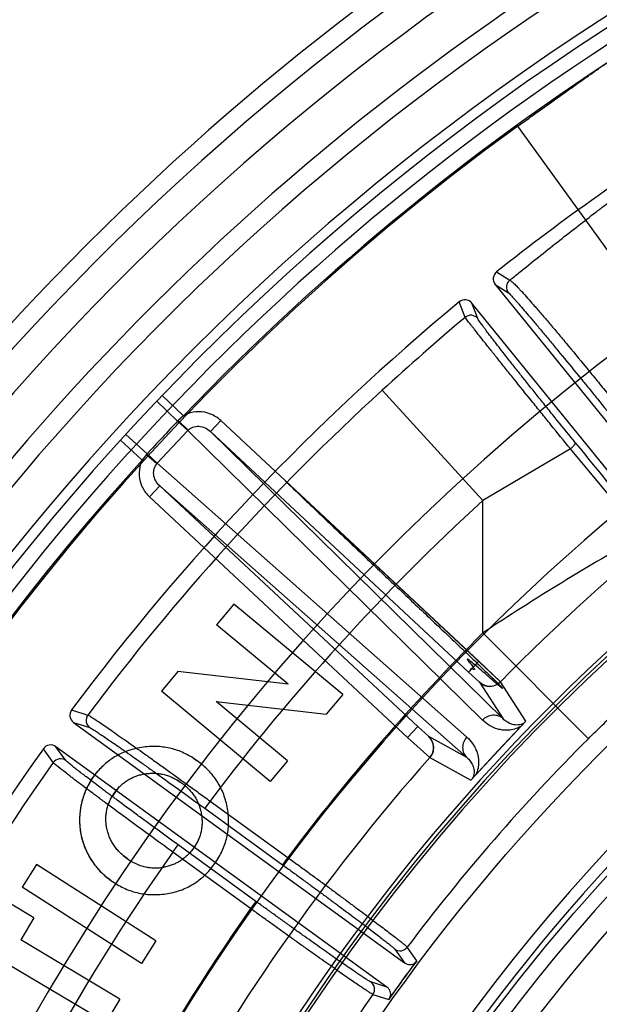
# Model space of a CAD drawing. Header units: millimetres. Extents: x 0 to 297, y 0 to 210.
# Tile 25 of 256: x 142.561 to 142.716, y 91.271 to 91.534. Entities that reach past the tile are written whole.
import ezdxf

# ---------------------------------------------------------------- set-up
doc = ezdxf.new("R2010")
doc.units = ezdxf.units.MM
doc.header["$LTSCALE"] = 16.335
doc.layers.get('0').update_dxf_attribs({"linetype": 'CONTINUOUS'})
for name, color, linetype in [('01_GLOBAL', 7, 'CONTINUOUS'), ('INTFCLR_144815', 7, 'CONTINUOUS'), ('INTFCLR_72935', 7, 'CONTINUOUS')]:
    doc.layers.add(name, color=color, linetype=linetype)

msp = doc.modelspace()

# ---------------------------------------------------------------- linework, layer by layer
at = {"color": 7, "linetype": 'Continuous'}
msp.add_circle((144.2368034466, 92.193132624), 3.04, dxfattribs=at)
at = {"color": 9, "linetype": 'Continuous'}
msp.add_arc((144.2368034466, 92.193132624), 3.001038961, 182.9674534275, 267.0325465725, dxfattribs=at)
at = {"layer": '01_GLOBAL', "color": 7, "linetype": 'Continuous'}
msp.add_circle((144.2368034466, 92.193132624), 3.08, dxfattribs=at)
at = {"layer": 'INTFCLR_144815', "color": 9, "linetype": 'Continuous'}
for p, q in [((142.731190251, 91.4539837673), (142.6937106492, 91.505753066)), ((142.6880925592, 91.4668577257), (142.6916179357, 91.4646050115)), ((142.6877201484, 91.4634666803), (142.6912375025, 91.46121320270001)), ((142.6796536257, 91.45465746), (142.6781072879, 91.4587767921)), ((142.683049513, 91.45432363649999), (142.6815005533, 91.4584351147)), ((142.604363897, 91.42828935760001), (142.5986520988, 91.4337491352)), ((142.6844151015, 91.40565114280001), (142.6574668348, 91.4351368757)), ((142.5971992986, 91.4322237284), (142.6027974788, 91.4269043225)), ((142.6043638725, 91.4282893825), (142.6029330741, 91.4270462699)), ((142.6027974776, 91.42690432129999), (142.6055072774, 91.42437739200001)), ((142.6029330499, 91.4270462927), (142.6055758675, 91.42444923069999)), ((142.6143234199, 91.4270650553), (142.6115955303, 91.4241397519)), ((142.6833292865, 91.3627160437), (142.6143234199, 91.4270650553)), ((142.5889342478, 91.4233605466), (142.5946312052, 91.4181470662)), ((142.597341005, 91.415620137), (142.6055072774, 91.42437739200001)), ((142.6055072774, 91.42437739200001), (142.6055758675, 91.42444923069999)), ((142.6843206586, 91.34692852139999), (142.6055072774, 91.42437739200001)), ((142.6115955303, 91.4241397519), (142.6806013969, 91.35979074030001)), ((142.6898238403, 91.34726582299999), (142.6115955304, 91.4241397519)), ((142.5875138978, 91.42180487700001), (142.5933588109, 91.41648784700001)), ((142.5944990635, 91.41800190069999), (142.5933587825, 91.4164878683)), ((142.5944990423, 91.4180019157), (142.597274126, 91.4155467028)), ((142.597341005, 91.415620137), (142.5946312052, 91.4181470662)), ((142.7078112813, 91.4195085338), (142.6844151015, 91.40565114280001)), ((142.7270962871, 91.3963204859), (142.70781125, 91.4195085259)), ((142.597274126, 91.4155467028), (142.597341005, 91.415620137)), ((142.597341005, 91.415620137), (142.6800989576, 91.34240130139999)), ((142.5980027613, 91.4095632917), (142.5952748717, 91.4066379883)), ((142.5980027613, 91.4095632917), (142.6801463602, 91.3368879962)), ((142.6670086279, 91.34521428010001), (142.5980027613, 91.4095632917)), ((142.5952748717, 91.4066379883), (142.6642807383, 91.3422889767)), ((142.6844151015, 91.3702316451), (142.6844151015, 91.40565114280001)), ((142.7126189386, 91.3419445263), (142.6844151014, 91.370231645)), ((142.6806013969, 91.35979074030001), (142.6835493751, 91.3570573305)), ((142.6835023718, 91.3570394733), (142.6898238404, 91.34726582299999)), ((142.6958877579, 91.34668175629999), (142.6890834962, 91.35716485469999)), ((142.5744626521, 91.3496592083), (142.5788032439, 91.3482838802)), ((142.5749801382, 91.3462867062), (142.5793128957, 91.34490818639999)), ((142.6642807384, 91.3422889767), (142.6670086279, 91.34521428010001)), ((142.6699555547, 91.3425122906), (142.6670086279, 91.34521428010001)), ((142.6801463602, 91.3368879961), (142.6699555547, 91.3425122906)), ((142.5695536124, 91.335569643), (142.5669057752, 91.33927168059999)), ((142.5729198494, 91.3361256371), (142.5702714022, 91.3398192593)), ((142.6702197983, 91.33693601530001), (142.6811520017, 91.3308795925)), ((142.6114765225, 91.32527484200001), (142.6100660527, 91.3233334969)), ((142.6114765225, 91.32527484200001), (142.632252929, 91.31017989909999)), ((142.6100660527, 91.3233334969), (142.6308424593, 91.308238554)), ((142.6015301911, 91.3116041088), (142.6029406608, 91.31354545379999)), ((142.6223157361, 91.29650252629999), (142.6015301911, 91.31160410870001)), ((142.6237262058, 91.2984438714), (142.6029406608, 91.31354545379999)), ((142.632252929, 91.31017989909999), (142.6308424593, 91.308238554)), ((142.6237262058, 91.2984438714), (142.6223157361, 91.29650252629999)), ((142.6608500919, 91.2856679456), (142.663470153, 91.281994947)), ((142.6667487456, 91.28257779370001), (142.6641780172, 91.2861713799)), ((142.6587678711, 91.2755228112), (142.6544649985, 91.2768796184)), ((142.6550145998, 91.27355901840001), (142.6592267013, 91.27222458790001))]:
    msp.add_line(p, q, dxfattribs=at)
at = {"layer": 'INTFCLR_144815', "color": 6, "linetype": 'Continuous'}
for p, q in [((142.6877201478, 91.4634666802), (142.7565085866, 91.3785200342)), ((142.7502914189, 91.37348547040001), (142.6815005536, 91.4584351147)), ((142.6178352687, 91.3779797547), (142.6132330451, 91.3724387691)), ((142.6469521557, 91.3538085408), (142.6178352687, 91.3779797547)), ((142.6323898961, 91.35653324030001), (142.6132330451, 91.3724387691)), ((142.6028608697, 91.35994483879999), (142.5984647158, 91.35464045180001)), ((142.6323898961, 91.35653324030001), (142.6028608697, 91.35994483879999)), ((142.6275816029, 91.3304692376), (142.5984647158, 91.35464045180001)), ((142.6469521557, 91.3538085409), (142.6425331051, 91.3484888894)), ((142.6321838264, 91.33601785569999), (142.6130804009, 91.35187759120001)), ((142.6130804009, 91.35187759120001), (142.6425331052, 91.3484888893)), ((142.574980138, 91.3462867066), (142.6634701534, 91.2819949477)), ((142.6587678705, 91.2755228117), (142.5702714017, 91.33981925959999)), ((142.609113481, 91.3351959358), (142.6080196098, 91.33603694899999)), ((142.6321838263, 91.3360178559), (142.6275816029, 91.3304692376)), ((142.6037684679, 91.3301906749), (142.602711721, 91.3308810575)), ((142.6047484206, 91.3294277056), (142.6037684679, 91.3301906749)), ((142.5859777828, 91.3275651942), (142.5852874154, 91.32650101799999)), ((142.5867549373, 91.3285530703), (142.5859777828, 91.3275651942)), ((142.6076789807, 91.3136205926), (142.6070426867, 91.31264422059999)), ((142.5883102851, 91.3106638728), (142.5893054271, 91.30988899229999)), ((142.5893054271, 91.30988899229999), (142.5903109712, 91.30922950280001)), ((142.5650505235, 91.3082769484), (142.5611962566, 91.30224750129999)), ((142.5969760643, 91.2878684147), (142.5650505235, 91.3082769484)), ((142.5849550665, 91.3040427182), (142.5862402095, 91.30319319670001)), ((142.5931217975, 91.28183896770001), (142.5611962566, 91.30224750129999)), ((142.5643745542, 91.2940793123), (142.5582535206, 91.2977275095)), ((142.5643745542, 91.2940793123), (142.5608332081, 91.28813381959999)), ((142.5873398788, 91.2723275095), (142.5608332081, 91.28813381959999)), ((142.5969760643, 91.28786841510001), (142.5931217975, 91.28183896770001)), ((142.5835771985, 91.26602330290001), (142.5570705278, 91.28182961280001)), ((142.6662570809, 91.2819686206), (142.6667162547, 91.2825345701)), ((142.5873398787, 91.27232750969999), (142.5835771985, 91.26602330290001)), ((142.659654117, 91.27288042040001), (142.659260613, 91.2722728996))]:
    msp.add_line(p, q, dxfattribs=at)
at = {"layer": 'INTFCLR_144815', "color": 7, "linetype": 'Continuous'}
for p, q in [((142.6890834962, 91.35716485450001), (142.6315748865, 91.4109778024)), ((142.6806013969, 91.35979074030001), (142.6833292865, 91.3627160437)), ((142.6833292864, 91.3627160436), (142.6890834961, 91.35716485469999)), ((142.6811519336, 91.3308796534), (142.6958876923, 91.34668182)), ((142.688519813, 91.3387807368), (142.6958876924, 91.3466818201)), ((142.6642807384, 91.3422889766), (142.6702197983, 91.33693601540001)), ((142.6811519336, 91.3308796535), (142.688519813, 91.3387807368)), ((142.6072019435, 91.33658674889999), (142.6080196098, 91.33603694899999)), ((142.6080196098, 91.33603694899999), (142.6072019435, 91.33658674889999)), ((142.5802765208, 91.33174001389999), (142.5814990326, 91.3332896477)), ((142.5792088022, 91.33008490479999), (142.5802765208, 91.33174001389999)), ((142.5797237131, 91.3309212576), (142.5802765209, 91.33174001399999)), ((142.602711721, 91.33088105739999), (142.6033961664, 91.33044083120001)), ((142.5859777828, 91.3275651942), (142.5865050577, 91.3282468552)), ((142.5852874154, 91.32650101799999), (142.5857273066, 91.32718947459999)), ((142.6070426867, 91.31264422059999), (142.6065910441, 91.3120506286)), ((142.6076789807, 91.3136205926), (142.6072727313, 91.31298744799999)), ((142.5893054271, 91.30988899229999), (142.5886199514, 91.3104158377)), ((142.6000286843, 91.3077596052), (142.5991839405, 91.30756220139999)), ((142.6010691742, 91.3080853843), (142.6000286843, 91.3077596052)), ((142.5849550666, 91.3040427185), (142.5841659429, 91.30463869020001))]:
    msp.add_line(p, q, dxfattribs=at)
at = {"layer": 'INTFCLR_144815', "color": 6, "linetype": 'Continuous'}
for radius in [0.5104906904, 0.4864760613]:
    msp.add_circle((143.076579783, 90.97690896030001), radius, dxfattribs=at)
for centre, radius, start, end in [((143.076579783, 90.97690896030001), 0.7037433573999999, 313.9937911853, 154.5150993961), ((143.076579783, 90.97690896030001), 0.6797433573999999, 312.9543589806, 154.5144414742), ((143.076579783, 90.97690896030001), 0.6747273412, 71.6563998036, 156.0440844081), ((143.076579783, 90.97690896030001), 0.6638812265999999, 70.9981667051, 162.0018332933), ((143.076579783, 90.97690896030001), 0.6572577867, 108.7136429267, 257.7559644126), ((143.076579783, 90.97690896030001), 0.5288304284, 45.0000000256, 314.9999999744), ((143.076579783, 90.97690896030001), 0.5278840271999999, 44.999999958, 315.000000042), ((143.076579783, 90.97690896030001), 0.5271191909, 44.99999997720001, 315.0000000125), ((143.0769374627, 90.9761686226), 0.62608, 122.1960171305, 128.3949436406), ((142.689584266, 91.4649781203), 0.0023998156, 128.4362211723, 219.0353809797), ((142.6796345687, 91.45692597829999), 0.0023998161, 38.9645902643, 129.5292654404), ((143.0769374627, 90.9761686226), 0.62608, 129.5705236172, 143.3764988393), ((143.076579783, 90.97690896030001), 0.4765351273, 115.6072723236, 154.3927276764), ((143.076579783, 90.97690896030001), 0.4525204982, 117.0737153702, 152.9262846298), ((143.076579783, 90.97690896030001), 0.488, 126.3221328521, 169.3673701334), ((142.5763895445, 91.3482291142), 0.0023998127, 143.4177574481, 234.0354456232), ((143.0769374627, 90.9761686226), 0.62608, 144.5520789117, 158.3604875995), ((142.5688595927, 91.3378785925), 0.0023998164, 53.9646183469, 144.5108220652), ((142.6622578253, 91.28761251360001), 0.0024007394, 234.0980466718, 323.111207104), ((143.076579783, 90.97690896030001), 0.5112679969, 143.2829108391, 144.7170891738), ((143.076579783, 90.97690896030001), 0.5112984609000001, 143.3705704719, 144.6294295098), ((142.6648821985, 91.2839360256), 0.0024003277, 233.9658297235, 304.9470214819), ((142.653050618, 91.2749398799), 0.0024007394, 324.8892236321, 53.90195361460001), ((142.6573581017, 91.2735800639), 0.0024003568, 343.0529414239, 54.0332183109)]:
    msp.add_arc(centre, radius, start, end, dxfattribs=at)
at = {"layer": 'INTFCLR_144815', "color": 9, "linetype": 'Continuous'}
for centre, radius, start, end in [((143.076579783, 90.97690896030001), 0.6987965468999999, 71.617857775, 156.0236179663), ((143.0765797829, 90.97690896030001), 0.6907968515, 71.6178577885, 156.0236179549), ((143.076579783, 90.97690896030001), 0.6611483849, 70.768222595, 162.2317774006), ((143.076579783, 90.97690896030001), 0.6532473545, 107.7076787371, 136.2923212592), ((143.076579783, 90.97690896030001), 0.6528896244, 125.9035433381, 247.5002459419), ((143.076579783, 90.97690896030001), 0.5429069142, 108.4596803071, 135.5403197), ((142.6931058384, 91.4627207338), 0.0024008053, 128.2970066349, 218.8995204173), ((143.0765797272, 90.9769089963), 0.5889772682, 125.9035433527, 247.5002459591), ((143.1912247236, 90.8508419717), 0.7913901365, 130.272299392, 132.411939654), ((142.6811864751, 91.45280956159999), 0.0024008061, 39.1004636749, 129.6760350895), ((143.0769374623, 90.9761686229), 0.6217776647, 132.4255192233, 143.2396033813), ((144.0268373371, 90.0907794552), 1.9527209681, 136.8243315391, 137.1756684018), ((142.6106028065, 91.419581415), 0.0107027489, 135.7755678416, 136.826458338), ((154.3409621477, 100.8821236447), 14.9936722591, 219.1244210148, 219.2387337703), ((142.6024782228, 91.41087391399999), 0.0106993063, 137.1735408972, 138.2247714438), ((143.076579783, 90.97690896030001), 0.6532473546, 137.7076787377, 162.2317774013), ((143.0765797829, 90.97690896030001), 0.5550226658, 128.484146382, 209.9999999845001), ((143.0769374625, 90.9761686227), 0.5818324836, 132.4255192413, 143.1292740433), ((143.0512995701, 90.8179568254), 0.6630327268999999, 119.2729300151, 123.5966858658), ((143.0765797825, 90.9769089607), 0.5554240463, 134.915531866, 143.1279733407), ((143.076579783, 90.97690896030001), 0.4911103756, 128.4841463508, 246.0405071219), ((142.5807273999, 91.3468479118), 0.0024008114, 143.2662595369, 233.8993780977), ((143.0765797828, 90.97690896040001), 0.5154788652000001, 134.9155318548, 143.1335617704), ((143.0769374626, 90.9761686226), 0.6217776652, 144.6884762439, 158.2234804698), ((143.0765797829, 90.97690896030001), 0.5429069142, 138.4596802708, 165.5403197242), ((142.571512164, 91.3341809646), 0.0024008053, 54.10043547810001, 144.6620838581), ((143.0769374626, 90.9761686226), 0.5818324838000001, 144.7941622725, 158.1121101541), ((143.0765797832, 90.9769089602), 0.555424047, 144.8720266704, 158.1279733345), ((143.0765797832, 90.9769089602), 0.5154788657, 144.86643825, 158.1335617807)]:
    msp.add_arc(centre, radius, start, end, dxfattribs=at)
at = {"layer": 'INTFCLR_144815', "color": 7, "linetype": 'Continuous'}
for centre, radius, start, end in [((142.6862284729, 91.3599667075), 0.0040001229, 227.0375958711, 315.5385227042), ((142.6672256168, 91.3395886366), 0.0040001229, 318.4614529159, 46.9624282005), ((142.5622980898, 91.26892224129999), 0.08120862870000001, 55.73557071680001, 56.4311621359), ((142.5622311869, 91.2688230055), 0.0813283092, 55.73597878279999, 56.4301417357), ((142.6412908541, 91.2856654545), 0.0764566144, 142.2013653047, 142.9419695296), ((142.6414013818, 91.2855810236), 0.0765956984, 142.2025145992, 142.941392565), ((142.5464351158, 91.3537371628), 0.0802249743, 325.7348504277, 326.3970592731), ((142.5463072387, 91.353823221), 0.0803791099, 325.7354748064, 326.3964135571), ((142.542180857, 91.3613831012), 0.0881330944, 322.5770711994, 323.183209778), ((142.5423147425, 91.3612817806), 0.0879651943, 322.5764879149, 323.1837835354)]:
    msp.add_arc(centre, radius, start, end, dxfattribs=at)
at = {"layer": 'INTFCLR_144815', "color": 9, "linetype": 'Continuous'}
for points, knots in [([(142.6937106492, 91.505753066), (142.6947350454, 91.50649472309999), (142.6967733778, 91.5079665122), (142.6998176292, 91.5101534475), (142.7028293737, 91.51230667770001), (142.7053190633, 91.5140789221), (142.7072923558, 91.5154798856), (142.709219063, 91.5168456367), (142.7115588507, 91.51850095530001), (142.7142715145, 91.52041797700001), (142.7168500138, 91.52224123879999), (142.7189101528, 91.5237024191), (142.7204791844, 91.5248209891), (142.7219144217, 91.5258483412), (142.7235540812, 91.52703223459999), (142.7250797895, 91.5281536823), (142.7261630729, 91.5289680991), (142.7270440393, 91.5296448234), (142.7279361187, 91.5303491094), (142.7287167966, 91.5310349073), (142.7291191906, 91.53142928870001), (142.7292260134, 91.5316052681)], [0, 0, 0, 0, 0.0863229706, 0.1716062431, 0.2558480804, 0.3390274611, 0.3802000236, 0.4210306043, 0.5002259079, 0.5758309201, 0.6477553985, 0.7157787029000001, 0.7482262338, 0.779280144, 0.8362536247, 0.8862647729, 0.9085268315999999, 0.9287496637, 0.9621161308, 0.9859485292, 1, 1, 1, 1]), ([(142.6916176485, 91.4646047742), (142.6918074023, 91.4647596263), (142.6928675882, 91.4656240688), (142.6972939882, 91.469215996), (142.7031781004, 91.4739019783), (142.7097927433, 91.479068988), (142.7133915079, 91.4818496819), (142.7157398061, 91.48365413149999), (142.7172500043, 91.4848122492), (142.7197875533, 91.48675290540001), (142.7232593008, 91.48939652), (142.7271937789, 91.4923855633), (142.7299937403, 91.49451750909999), (142.7317543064, 91.4958656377), (142.7328360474, 91.4966962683), (142.7345659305, 91.4980311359), (142.7367906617, 91.49976979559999), (142.7390902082, 91.501622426), (142.7406863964, 91.50297706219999), (142.7417010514, 91.5039049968), (142.7423714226, 91.5045733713), (142.7428029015, 91.5050439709), (142.7429875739, 91.50535820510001)], [0, 0, 0, 0, 0.0111983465, 0.0625455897, 0.2606379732, 0.3551119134, 0.4463183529, 0.468578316, 0.4905196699, 0.5333346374, 0.6146422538, 0.6900381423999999, 0.7592544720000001, 0.7755500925, 0.7914251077, 0.8216135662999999, 0.8754548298, 0.9205247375, 0.9566143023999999, 0.97118213, 0.9833349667, 1, 1, 1, 1]), ([(142.6916179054, 91.46460498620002), (142.6917670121, 91.4645551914), (142.6921268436, 91.46425469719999), (142.6927843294, 91.4636622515), (142.6934929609, 91.4629323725), (142.6941969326, 91.4621899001), (142.6956505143, 91.46061763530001), (142.6971993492, 91.4588678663), (142.6988602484, 91.4569593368), (142.7001999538, 91.4554076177), (142.7019885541, 91.4533147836), (142.7038446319, 91.4511193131), (142.7054175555, 91.4492465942), (142.7079818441, 91.4461799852), (142.7105864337, 91.4430310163), (142.7132285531, 91.4398125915), (142.7150604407, 91.4375733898), (142.7182639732, 91.4336387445), (142.7209940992, 91.4302539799), (142.7228031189, 91.42799556)], [0, 0, 0, 0, 0.0097983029, 0.028326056, 0.0557697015, 0.0729163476, 0.0921524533, 0.1892020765, 0.2185665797, 0.2498476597, 0.316979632, 0.3901591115, 0.4290389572, 0.4694153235, 0.6393187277, 0.6837488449, 0.7289568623, 0.819642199, 1, 1, 1, 1]), ([(142.6912375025, 91.46121320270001), (142.6915905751, 91.4609864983), (142.6921198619, 91.46031859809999), (142.6928661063, 91.4595324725), (142.6934992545, 91.4588087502), (142.6948232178, 91.45729622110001), (142.6962465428, 91.4556242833), (142.6977807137, 91.4538085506), (142.6990207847, 91.4523339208), (142.7006805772, 91.4503487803), (142.7024074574, 91.44827023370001), (142.7038730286, 91.44649911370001), (142.7062649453, 91.443600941), (142.7087010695, 91.44063069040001), (142.711175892, 91.43759801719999), (142.7128931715, 91.43548925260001), (142.7158993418, 91.4317864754), (142.7184665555, 91.42860554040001), (142.7201704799, 91.4264854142)], [0, 0, 0, 0, 0.0278420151, 0.055214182, 0.07234612, 0.09156942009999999, 0.1886366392, 0.2180094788, 0.2493062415, 0.3164850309, 0.3897110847, 0.4286186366, 0.4690269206, 0.6390579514, 0.6835215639, 0.7287628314, 0.8195145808, 1, 1, 1, 1]), ([(142.7078112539, 91.419508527), (142.7060689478, 91.421648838), (142.7034643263, 91.4248539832), (142.700436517, 91.4285923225), (142.6987269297, 91.4307065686), (142.6962844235, 91.4337303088), (142.6938964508, 91.4366954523), (142.6915670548, 91.4395955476), (142.6901451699, 91.44136797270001), (142.6884767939, 91.4434515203), (142.686884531, 91.44544652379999), (142.6857009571, 91.4469332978), (142.6842374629, 91.44877476), (142.6828857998, 91.45047900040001), (142.6816559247, 91.45204696), (142.681065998, 91.45279847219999), (142.6804072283, 91.4536616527), (142.6798815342, 91.45430690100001), (142.6796536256, 91.45465745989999)], [0, 0, 0, 0, 0.1838322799, 0.2751017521, 0.3204426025, 0.3649431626, 0.5340171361, 0.5740391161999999, 0.6127182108, 0.6853745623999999, 0.751835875, 0.7827424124, 0.8119578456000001, 0.9085167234, 0.9276285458, 0.9447004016, 0.9721480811, 1, 1, 1, 1]), ([(142.7092081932, 91.4210186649), (142.7075711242, 91.42303125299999), (142.7051268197, 91.42604763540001), (142.7022893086, 91.4295689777), (142.7006883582, 91.4315615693), (142.6984023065, 91.4344125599), (142.6961697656, 91.43721039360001), (142.6939966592, 91.43995059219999), (142.692671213, 91.4416262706), (142.6911179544, 91.44359783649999), (142.6896383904, 91.44548785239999), (142.6885407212, 91.4468981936), (142.6871858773, 91.4486472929), (142.6859385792, 91.4502699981), (142.6848166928, 91.4517717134), (142.684277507, 91.4524931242), (142.6837006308, 91.4533338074), (142.6831894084, 91.4539531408), (142.683049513, 91.45432363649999)], [0, 0, 0, 0, 0.1837379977, 0.2749643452, 0.3202842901, 0.3647664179, 0.5337759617, 0.5737876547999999, 0.6124558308, 0.685090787, 0.7515474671, 0.7824501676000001, 0.8116621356, 0.9082442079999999, 0.9273682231, 0.9444594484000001, 0.9719520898, 1, 1, 1, 1]), ([(142.6143234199, 91.4270650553), (142.6135301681, 91.42780477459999), (142.6116712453, 91.42898873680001), (142.6084725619, 91.4296200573), (142.6059808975, 91.42913804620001), (142.6047015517, 91.428492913), (142.6043641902, 91.4282890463)], [0, 0, 0, 0, 0.2956847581, 0.5913695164, 0.8870542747, 1, 1, 1, 1]), ([(142.6055758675, 91.42444923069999), (142.6059364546, 91.4248161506), (142.6068582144, 91.4254026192), (142.6085061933, 91.42562251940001), (142.6101832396, 91.4252004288), (142.6111655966, 91.4245426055), (142.6115955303, 91.4241397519)], [0, 0, 0, 0, 0.2329766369, 0.4761332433, 0.733177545, 1, 1, 1, 1]), ([(142.7078112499, 91.419508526), (142.7080071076, 91.419674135), (142.7084293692, 91.42004628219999), (142.7089150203, 91.42052506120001), (142.7091635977, 91.4208483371), (142.7092277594, 91.42098620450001), (142.7092081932, 91.4210186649)], [0, 0, 0, 0, 0.3696044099, 0.8200029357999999, 0.9453835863, 1, 1, 1, 1]), ([(142.5933589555, 91.41648767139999), (142.5931791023, 91.4161369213), (142.5926249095, 91.4148156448), (142.5923183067, 91.4122963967), (142.5931709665, 91.4091495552), (142.5944818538, 91.40737796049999), (142.5952748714, 91.4066379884)], [0, 0, 0, 0, 0.1129457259, 0.4086304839, 0.7043152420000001, 1, 1, 1, 1]), ([(142.5980027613, 91.4095632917), (142.597570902, 91.40996407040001), (142.5968498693, 91.4109028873), (142.5961353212, 91.41299635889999), (142.5965931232, 91.4147770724), (142.597274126, 91.4155467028)], [0, 0, 0, 0, 0.2697144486, 0.5295513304, 1, 1, 1, 1]), ([(142.7126189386, 91.3419445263), (142.7153838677, 91.34470122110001), (142.7209574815, 91.3501096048), (142.7280872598, 91.356657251), (142.7331362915, 91.3611027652), (142.7360263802, 91.3635936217), (142.7377539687, 91.3650614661), (142.7412403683, 91.36799417), (142.7440322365, 91.37027840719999), (142.7465673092, 91.3722983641)], [0, 0, 0, 0, 0.2570830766, 0.511298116, 0.6373032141, 0.7000207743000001, 0.7625178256, 0.7865693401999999, 1, 1, 1, 1]), ([(142.5788032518, 91.34828389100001), (142.5791565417, 91.3481647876), (142.5797603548, 91.3477219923), (142.5807844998, 91.3470869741), (142.5825287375, 91.3459044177), (142.5846147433, 91.34447806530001), (142.5866498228, 91.3430583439), (142.5880120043, 91.34210399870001), (142.5903509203, 91.34045931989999), (142.5927753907, 91.3387405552), (142.5952857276, 91.3369515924), (142.59711778, 91.3356431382), (142.6004732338, 91.33323919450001), (142.6038780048, 91.3307852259), (142.6068584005, 91.3286283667), (142.6089085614, 91.32714226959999), (142.6104484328, 91.3260231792), (142.6114765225, 91.32527484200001)], [0, 0, 0, 0, 0.0279829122, 0.05504682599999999, 0.09086547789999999, 0.185915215, 0.2448474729, 0.2770789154, 0.3107536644, 0.4594529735, 0.5001382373, 0.5421189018, 0.628428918, 0.8099485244, 0.8571255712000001, 0.9045582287, 1, 1, 1, 1]), ([(142.6898238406, 91.34726582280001), (142.6894759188, 91.3475883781), (142.6886005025, 91.34812388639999), (142.6870439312, 91.3483413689), (142.6855075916, 91.3479235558), (142.6846613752, 91.3472919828), (142.6843206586, 91.34692852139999)], [0, 0, 0, 0, 0.2341584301, 0.4914350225, 0.7541194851, 1, 1, 1, 1]), ([(142.6945158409, 91.3452107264), (142.6940054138, 91.3449140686), (142.6929098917, 91.34444690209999), (142.6912506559, 91.3441702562), (142.6897222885, 91.34422729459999), (142.6880086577, 91.3445819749), (142.6861305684, 91.3454044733), (142.6848737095, 91.3463902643), (142.6843206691, 91.3469285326)], [0, 0, 0, 0, 0.1598659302, 0.318755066, 0.4516865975, 0.5717576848, 0.7910218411, 1, 1, 1, 1]), ([(142.6953739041, 91.3461308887), (142.694927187, 91.34584664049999), (142.6933563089, 91.3453313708), (142.6912579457, 91.34600722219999), (142.6901208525, 91.34696118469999), (142.6898238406, 91.34726582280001)], [0, 0, 0, 0, 0.2630282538, 0.7886445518, 1, 1, 1, 1]), ([(142.5793128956, 91.34490818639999), (142.579647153, 91.3448017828), (142.580217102, 91.3443854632), (142.5811826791, 91.343793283), (142.5828260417, 91.3426861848), (142.584789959, 91.3413498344), (142.5867060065, 91.34001929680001), (142.5879882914, 91.33912467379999), (142.5901898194, 91.3375826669), (142.5924716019, 91.3359707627), (142.5948338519, 91.3342924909), (142.5965577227, 91.3330648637), (142.5997147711, 91.3308090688), (142.6029181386, 91.3285061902), (142.6057219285, 91.32648170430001), (142.6076504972, 91.3250866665), (142.6090990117, 91.3240360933), (142.6100660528, 91.3233334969)], [0, 0, 0, 0, 0.0280069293, 0.0550808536, 0.090899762, 0.1859511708, 0.2448841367, 0.2771149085, 0.3107877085, 0.4594824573, 0.500165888, 0.542144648, 0.6284510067, 0.8099602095, 0.8571340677, 0.9045639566, 1, 1, 1, 1]), ([(142.6800989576, 91.34240130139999), (142.6797601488, 91.342036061), (142.6791891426, 91.34114785), (142.6788795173, 91.3395861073), (142.679205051, 91.3380484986), (142.6798003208, 91.33721257), (142.6801463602, 91.3368879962)], [0, 0, 0, 0, 0.2458805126, 0.5085649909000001, 0.7658415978, 1, 1, 1, 1]), ([(142.6800989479, 91.3424012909), (142.680677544, 91.3418893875), (142.6814683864, 91.3410067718), (142.6822953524, 91.3396518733), (142.6828046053, 91.33850332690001), (142.6831688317, 91.3372046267), (142.6833339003, 91.3356879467), (142.6831752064, 91.3340112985), (142.6827848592, 91.3328827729), (142.6825236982, 91.3323506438)], [0, 0, 0, 0, 0.2090955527, 0.3168705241, 0.4288079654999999, 0.548038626, 0.6805599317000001, 0.8395632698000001, 1, 1, 1, 1]), ([(142.6015301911, 91.3116041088), (142.5994961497, 91.3130794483), (142.5964727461, 91.3152793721), (142.5929658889, 91.31784406), (142.5910075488, 91.3192800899), (142.5882329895, 91.32131848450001), (142.5851187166, 91.32361721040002), (142.582095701, 91.32586363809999), (142.5804965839, 91.3270567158), (142.5784012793, 91.32862461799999), (142.576418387, 91.3301185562), (142.5745516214, 91.3315414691), (142.5735405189, 91.3323189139), (142.5721432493, 91.33338622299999), (142.5707764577, 91.33453570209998), (142.5697787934, 91.3352666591), (142.5695536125, 91.3355696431)], [0, 0, 0, 0, 0.1886048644, 0.2806498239, 0.3261019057, 0.3708802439, 0.5390665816, 0.6166365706, 0.6535747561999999, 0.6888202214, 0.8130638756, 0.8399290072, 0.8649871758, 0.9088276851, 0.9716653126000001, 1, 1, 1, 1]), ([(142.6029406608, 91.31354545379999), (142.6010297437, 91.3149338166), (142.5981896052, 91.3170043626), (142.5948956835, 91.31941870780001), (142.593056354, 91.3207707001), (142.5904504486, 91.3226899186), (142.5875255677, 91.32485432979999), (142.5846870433, 91.32697033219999), (142.5831856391, 91.32809432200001), (142.5812183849, 91.3295715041), (142.5793571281, 91.3309795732), (142.5776051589, 91.33232103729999), (142.57665636, 91.3330540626), (142.5753445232, 91.334060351), (142.5740653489, 91.3351463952), (142.5731268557, 91.3358370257), (142.5729198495, 91.33612563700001)], [0, 0, 0, 0, 0.1885936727, 0.2806322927, 0.3260825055, 0.3708589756, 0.5390380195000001, 0.6166044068, 0.6535415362, 0.6887872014, 0.8130289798, 0.8398945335, 0.8649531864, 0.9087940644, 0.9716415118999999, 1, 1, 1, 1]), ([(142.6801463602, 91.3368879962), (142.6804713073, 91.3366126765), (142.681076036, 91.3359821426), (142.6817766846, 91.3348053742), (142.682202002, 91.333240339), (142.6819850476, 91.3320191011), (142.68166562, 91.331430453)], [0, 0, 0, 0, 0.2102229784, 0.4274675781, 0.6694230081, 1, 1, 1, 1]), ([(142.6308424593, 91.308238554), (142.6316964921, 91.3076180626), (142.6333980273, 91.30637992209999), (142.6359332, 91.3045294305), (142.6384304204, 91.30270083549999), (142.6408710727, 91.3009078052), (142.6432369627, 91.2991636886), (142.645511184, 91.29748094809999), (142.6476780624, 91.2958712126), (142.6497226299, 91.29434558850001), (142.6516303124, 91.29291501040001), (142.6533872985, 91.2915897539), (142.654981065, 91.2903795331), (142.6564001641, 91.289292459), (142.6576359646, 91.28833710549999), (142.658676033, 91.2875176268), (142.6595232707, 91.286847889), (142.6602204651, 91.2862478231), (142.6606823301, 91.2859031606), (142.6608500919, 91.2856679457)], [0, 0, 0, 0, 0.08432266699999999, 0.1680898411, 0.2507128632, 0.3315559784, 0.409999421, 0.4854968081, 0.5575372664, 0.6256197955, 0.6892684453, 0.7480054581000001, 0.8014118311, 0.849116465, 0.8908026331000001, 0.9261630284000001, 0.9549373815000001, 0.9769222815, 1, 1, 1, 1]), ([(142.6544649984, 91.2768796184), (142.6541888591, 91.27696667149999), (142.6537174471, 91.2773001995), (142.6529300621, 91.2777786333), (142.6520304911, 91.27837804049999), (142.6509292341, 91.27911434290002), (142.6496383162, 91.2799947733), (142.6481653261, 91.2810089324), (142.6465211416, 91.2821512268), (142.6447172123, 91.28341313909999), (142.6427667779, 91.2847856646), (142.6406838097, 91.286258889), (142.6384829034, 91.2878225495), (142.6361790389, 91.2894659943), (142.6337885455, 91.2911776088), (142.631329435, 91.2929444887), (142.6288205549, 91.29475306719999), (142.6262802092, 91.29659017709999), (142.6245791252, 91.2978241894), (142.6237262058, 91.2984438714)], [0, 0, 0, 0, 0.0231275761, 0.0451535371, 0.0739556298, 0.1093267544, 0.1510233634, 0.1987508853, 0.2521830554, 0.3109402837, 0.3746024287, 0.4426883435, 0.5147332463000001, 0.5902585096, 0.6687402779, 0.7495811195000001, 0.8321331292, 0.9157872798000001, 1, 1, 1, 1])]:
    msp.add_open_spline(points, degree=3, knots=knots, dxfattribs=at)
at = {"layer": 'INTFCLR_144815', "color": 7, "linetype": 'Continuous'}
for points, knots in [([(142.6315748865, 91.4109778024), (142.6315406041, 91.410941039), (142.6318166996, 91.41077901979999), (142.6319852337, 91.410486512), (142.6325610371, 91.40998190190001), (142.633218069, 91.4093142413), (142.6340950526, 91.4084763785), (142.6355622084, 91.40706114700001), (142.6377636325, 91.4049593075), (142.6407761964, 91.40208916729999), (142.6442247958, 91.3988132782), (142.6480164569, 91.3952165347), (142.6520613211, 91.39138348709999), (142.6562685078, 91.3873987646), (142.6605474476, 91.38334693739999), (142.6648074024, 91.3793126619), (142.6689579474, 91.3753802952), (142.6729076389, 91.3716352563), (142.6765685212, 91.36815937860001), (142.679390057, 91.3654755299), (142.6814446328, 91.3635155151), (142.6837172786, 91.36134601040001), (142.6865888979, 91.35856346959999), (142.6881966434, 91.3570252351), (142.6900546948, 91.3551057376), (142.6886900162, 91.3561222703), (142.6877413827, 91.35698847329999), (142.6859073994, 91.35854933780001), (142.6841070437, 91.3601179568), (142.6825558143, 91.3614696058), (142.6812645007, 91.3625193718), (142.6807678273, 91.36293870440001), (142.6801773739, 91.36330447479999), (142.6803769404, 91.3628870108), (142.6806305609, 91.36261700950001), (142.681030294, 91.3621081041), (142.6814403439, 91.3616225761), (142.6818386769, 91.3611499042), (142.6820492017, 91.3608164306), (142.6822500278, 91.3605379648), (142.6820979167, 91.3604049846), (142.6817492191, 91.360542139), (142.6810728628, 91.36094742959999), (142.6810657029, 91.36004678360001), (142.6807061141, 91.3599030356), (142.6806013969, 91.35979074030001)], [0, 0, 0, 0, 0.0015349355, 0.0059908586, 0.013218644, 0.0230617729, 0.0353629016, 0.0499644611, 0.08543820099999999, 0.1282213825, 0.1770521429, 0.2306685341, 0.287808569, 0.3472102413, 0.4076115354, 0.4677504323, 0.5263649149, 0.5821929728, 0.6339726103, 0.6804418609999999, 0.7012907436, 0.7203388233, 0.7778791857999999, 0.8090541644, 0.8188555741, 0.8256042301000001, 0.8437817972, 0.8684566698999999, 0.8946672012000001, 0.9174499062, 0.9328939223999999, 0.9412947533, 0.9440663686, 0.9460766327, 0.9510243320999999, 0.9576916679, 0.9647659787, 0.97092788, 0.9758994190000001, 0.9781915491, 0.9792289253, 0.9810489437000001, 0.9889884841, 0.9953114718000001, 1, 1, 1, 1]), ([(142.6890834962, 91.35716485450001), (142.6885609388, 91.35663218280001), (142.6873952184, 91.3559162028), (142.6852918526, 91.3558741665), (142.6840618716, 91.35651717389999), (142.6835023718, 91.3570394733)], [0, 0, 0, 0, 0.3644791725, 0.6261397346, 1, 1, 1, 1]), ([(142.6702197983, 91.33693601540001), (142.670461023, 91.33720819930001), (142.67097716, 91.33778504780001), (142.6713099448, 91.3390738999), (142.6712515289, 91.3408012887), (142.6705151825, 91.3419909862), (142.6699555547, 91.3425122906)], [0, 0, 0, 0, 0.1764555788, 0.36750372, 0.6289304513, 1, 1, 1, 1]), ([(142.6072019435, 91.33658674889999), (142.6067167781, 91.3369149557), (142.6056783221, 91.3375400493), (142.6040396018, 91.3383373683), (142.6023511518, 91.3389891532), (142.6006191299, 91.3394603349), (142.598837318, 91.33976146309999), (142.5969959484, 91.33990950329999), (142.5950858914, 91.3398675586), (142.5931080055, 91.3396355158), (142.5911079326, 91.3392227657), (142.5892065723, 91.3386385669), (142.5874943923, 91.3379262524), (142.5859458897, 91.33709559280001), (142.5845087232, 91.3361244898), (142.5831619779, 91.3350242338), (142.5819351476, 91.3338179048), (142.5812083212, 91.3329600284), (142.5808768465, 91.33252441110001)], [0, 0, 0, 0, 0.0600810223, 0.1240959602, 0.1867239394, 0.2454379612, 0.307891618, 0.3718243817, 0.4346302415, 0.5035323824, 0.5758185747, 0.6438096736, 0.7072408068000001, 0.765733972, 0.8237462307, 0.8848813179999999, 0.9438535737, 1, 1, 1, 1]), ([(142.5859777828, 91.3275651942), (142.5862362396, 91.32790600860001), (142.586744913, 91.3285767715), (142.5876047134, 91.3294852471), (142.5885415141, 91.33027138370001), (142.5895389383, 91.3309581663), (142.590604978, 91.33152981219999), (142.5917351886, 91.3320030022), (142.5929375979, 91.3323484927), (142.5941891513, 91.3325913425), (142.5954612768, 91.3327209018), (142.5967242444, 91.33273146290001), (142.5979627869, 91.3326115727), (142.5991814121, 91.3323915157), (142.6003685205, 91.3320137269), (142.6015346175, 91.33153238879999), (142.6026789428, 91.3309289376), (142.603401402, 91.330439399), (142.6037684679, 91.3301906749)], [0, 0, 0, 0, 0.0640493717, 0.1260567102, 0.1869112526, 0.2469583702, 0.3071564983, 0.3678161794, 0.4301704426, 0.4942300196, 0.5585882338, 0.6214771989, 0.6831062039, 0.7447764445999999, 0.8066207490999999, 0.8693327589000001, 0.9336107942, 1, 1, 1, 1]), ([(142.6127363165, 91.3085686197), (142.6131116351, 91.3091212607), (142.6138516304, 91.31021087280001), (142.6147488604, 91.3119468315), (142.6154676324, 91.3137185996), (142.6159888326, 91.31553528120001), (142.6163161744, 91.3173949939), (142.6164655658, 91.3192970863), (142.616405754, 91.3212427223), (142.6161625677, 91.32320749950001), (142.6157388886, 91.3251409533), (142.6151523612, 91.3270047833), (142.6143848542, 91.32876570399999), (142.6134522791, 91.33043021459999), (142.6123420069, 91.3319891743), (142.6110691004, 91.3334505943), (142.6099646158, 91.3345028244), (142.6092851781, 91.3350590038), (142.609113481, 91.3351959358)], [0, 0, 0, 0, 0.06753195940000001, 0.1331490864, 0.1972392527, 0.26069739, 0.3239568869, 0.3879720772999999, 0.4533692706, 0.5205353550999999, 0.5879804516, 0.6533411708, 0.7178896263, 0.7819606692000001, 0.8460172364, 0.9111464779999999, 0.9777793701, 1, 1, 1, 1]), ([(142.5797239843, 91.3309216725), (142.5794109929, 91.3304377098), (142.5788273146, 91.32944406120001), (142.5781067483, 91.3279330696), (142.5775186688, 91.3263615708), (142.5770651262, 91.3246891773), (142.5767280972, 91.3228665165), (142.5765668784, 91.32095924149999), (142.5765774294, 91.3190943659), (142.5767531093, 91.3172596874), (142.5771112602, 91.3154576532), (142.5776536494, 91.3136374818), (142.5783833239, 91.3118585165), (142.5792602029, 91.31017145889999), (142.5802992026, 91.3085882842), (142.5814567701, 91.3071386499), (142.5827518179, 91.30580779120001), (142.5836815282, 91.3050160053), (142.5841663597, 91.30463836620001)], [0, 0, 0, 0, 0.0591127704, 0.1180231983, 0.1714813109, 0.2309835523, 0.2955180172, 0.361329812, 0.4269901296, 0.4865379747, 0.5500882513, 0.615119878, 0.6810300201, 0.747005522, 0.8098198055, 0.8749543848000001, 0.9369695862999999, 1, 1, 1, 1]), ([(142.5792092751, 91.33008572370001), (142.5791012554, 91.3298986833), (142.5787875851, 91.3293322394), (142.5783137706, 91.3283671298), (142.5778085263, 91.32718146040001), (142.5774092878, 91.3259557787), (142.5770809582, 91.3247043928), (142.5768252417, 91.3234230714), (142.5766608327, 91.32211719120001), (142.5765757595, 91.32080435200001), (142.5765789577, 91.31949948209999), (142.5766487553, 91.3182111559), (142.5768220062, 91.3169369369), (142.5770711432, 91.31567933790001), (142.5774112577, 91.3144360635), (142.5778287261, 91.3132086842), (142.5783341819, 91.3120041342), (142.5789105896, 91.31083295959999), (142.5795618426, 91.3097050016), (142.5802851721, 91.3086325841), (142.5810794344, 91.3076089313), (142.5819367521, 91.3066332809), (142.5828763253, 91.3057141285), (142.5838797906, 91.3048434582), (142.5845954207, 91.30431054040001), (142.5849550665, 91.3040427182)], [0, 0, 0, 0, 0.0221374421, 0.066345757, 0.1101839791, 0.1541453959, 0.1983660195, 0.2427655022, 0.2879923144, 0.3332055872, 0.3775452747, 0.4217012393, 0.4653762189, 0.5092640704, 0.5530479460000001, 0.5974229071, 0.6420836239, 0.6868751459, 0.7311641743, 0.7755084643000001, 0.8193839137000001, 0.8639172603, 0.9085505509, 0.9540413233, 1, 1, 1, 1]), ([(142.5893054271, 91.30988899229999), (142.5889368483, 91.3101680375), (142.5882150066, 91.3107145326), (142.5872308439, 91.3116210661), (142.5863658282, 91.3125854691), (142.5856120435, 91.31360236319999), (142.5849811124, 91.3146801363), (142.5844706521, 91.3158120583), (142.5840695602, 91.316997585), (142.5837896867, 91.318225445), (142.5836349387, 91.3194703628), (142.5835773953, 91.3207027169), (142.5836796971, 91.32191145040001), (142.5838772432, 91.32309822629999), (142.584223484, 91.3242557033), (142.5846710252, 91.3253959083), (142.5852642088, 91.3265037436), (142.5857375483, 91.3272078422), (142.5859777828, 91.3275651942)], [0, 0, 0, 0, 0.0689379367, 0.1350112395, 0.1992462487, 0.261947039, 0.3235247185, 0.3851830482, 0.4468729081, 0.5099401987, 0.5726915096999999, 0.6338384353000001, 0.6935986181, 0.7533117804, 0.8130044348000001, 0.8734738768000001, 0.9357840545, 1, 1, 1, 1]), ([(142.6047484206, 91.3294277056), (142.6047729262, 91.3294073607), (142.6051259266, 91.32911213), (142.6057697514, 91.3285090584), (142.6066016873, 91.3275605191), (142.6073357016, 91.3265546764), (142.6079537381, 91.3254848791), (142.6084616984, 91.3243517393), (142.6088586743, 91.32316041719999), (142.6091363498, 91.3219222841), (142.6093053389, 91.3206733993), (142.6093529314, 91.3194361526), (142.6092774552, 91.3182263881), (142.6090783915, 91.3170444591), (142.6087561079, 91.3158930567), (142.6083092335, 91.3147737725), (142.6077430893, 91.31368050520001), (142.6072787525, 91.3129934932), (142.6070426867, 91.31264422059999)], [0, 0, 0, 0, 0.0051255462, 0.0740532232, 0.1416343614, 0.2078744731, 0.2740829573, 0.3400429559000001, 0.4073545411, 0.4757747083, 0.5439138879, 0.6098637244, 0.6746691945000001, 0.7386000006, 0.8023628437, 0.8666699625, 0.9322158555, 1, 1, 1, 1]), ([(142.6070426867, 91.31264422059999), (142.6068192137, 91.31234456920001), (142.6063781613, 91.311753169), (142.605626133, 91.3109518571), (142.6048363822, 91.3102110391), (142.6039755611, 91.30956716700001), (142.6030729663, 91.30898405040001), (142.6021049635, 91.30850451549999), (142.6010956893, 91.3080710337), (142.6003874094, 91.3078643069), (142.6000286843, 91.3077596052)], [0, 0, 0, 0, 0.1284741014, 0.2535599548, 0.3774092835, 0.5004429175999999, 0.6227900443, 0.7464537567, 0.8715855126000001, 1, 1, 1, 1]), ([(142.6000286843, 91.3077596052), (142.5995652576, 91.3076462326), (142.5986542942, 91.30742337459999), (142.597263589, 91.30729217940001), (142.5958937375, 91.3073123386), (142.5945348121, 91.30749667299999), (142.5931938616, 91.307853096), (142.5918687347, 91.3083683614), (142.5909158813, 91.3088605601), (142.5904050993, 91.3091709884), (142.5903109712, 91.30922950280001)], [0, 0, 0, 0, 0.1412312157, 0.277619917, 0.4125967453, 0.5465208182, 0.6829449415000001, 0.8228192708, 0.9671459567, 1, 1, 1, 1]), ([(142.5862402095, 91.30319319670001), (142.5863706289, 91.30311111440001), (142.5870531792, 91.3026910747), (142.5883301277, 91.30202033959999), (142.5901043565, 91.3012876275), (142.5919328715, 91.300756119), (142.5938022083, 91.3003894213), (142.5957231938, 91.3002289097), (142.5976879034, 91.300232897), (142.5996756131, 91.30043402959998), (142.6016361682, 91.3008096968), (142.603527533, 91.3013635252), (142.605313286, 91.30211828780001), (142.6070027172, 91.3030482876), (142.6085999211, 91.3041512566), (142.6100922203, 91.30544425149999), (142.6114936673, 91.3069131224), (142.612317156, 91.3080102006), (142.6127363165, 91.3085686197)], [0, 0, 0, 0, 0.0155071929, 0.0806537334, 0.1448189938, 0.2083145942, 0.271913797, 0.3361479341, 0.4019269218, 0.4693145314, 0.5368288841, 0.602505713, 0.6672017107, 0.7314649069, 0.7962150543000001, 0.8620930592, 0.9298045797, 1, 1, 1, 1])]:
    msp.add_open_spline(points, degree=3, knots=knots, dxfattribs=at)
at = {"layer": 'INTFCLR_144815', "color": 6, "linetype": 'Continuous'}
for points, knots in [([(142.632252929, 91.31017989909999), (142.6331684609, 91.3095134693), (142.6349992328, 91.3081786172), (142.6377337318, 91.3061789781), (142.6404386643, 91.30419518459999), (142.6430746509, 91.30225613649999), (142.6456128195, 91.30038247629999), (142.648036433, 91.298586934), (142.6503432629, 91.2968715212), (142.6525195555, 91.29524652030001), (142.6545422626, 91.2937289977), (142.6563939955, 91.29233175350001), (142.6580668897, 91.2910614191), (142.6595551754, 91.28992198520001), (142.660847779, 91.2889238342), (142.6619298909, 91.2880727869), (142.6628037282, 91.2873829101), (142.66352454, 91.28676674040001), (142.6639992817, 91.28641220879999), (142.6641780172, 91.28617138)], [0, 0, 0, 0, 0.0850290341, 0.1701283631, 0.2543687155, 0.33690363, 0.4158415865, 0.4912563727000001, 0.5633876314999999, 0.6316982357, 0.6951970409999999, 0.7532595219, 0.8058822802, 0.852920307, 0.894007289, 0.9284931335, 0.9563370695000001, 0.9774806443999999, 1, 1, 1, 1]), ([(142.6550145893, 91.2735590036), (142.654716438, 91.27365906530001), (142.6542039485, 91.2740243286), (142.6533423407, 91.2745528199), (142.6523580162, 91.27521200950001), (142.651160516, 91.276016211), (142.6497652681, 91.27697074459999), (142.6481768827, 91.27806665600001), (142.6464049, 91.2792992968), (142.6444687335, 91.28065476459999), (142.6423853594, 91.28212159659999), (142.6401682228, 91.28368983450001), (142.6378260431, 91.2853532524), (142.6353800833, 91.28709680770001), (142.6328553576, 91.288903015), (142.6302793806, 91.29075209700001), (142.627661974, 91.2926363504), (142.625003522, 91.294555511), (142.6232174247, 91.2958486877), (142.6223157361, 91.29650252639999)], [0, 0, 0, 0, 0.0236146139, 0.0463538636, 0.0762315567, 0.1124305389, 0.1547150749, 0.2031505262, 0.2573373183, 0.3167930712, 0.3806188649, 0.4486563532, 0.5207089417, 0.5963276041, 0.6742030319, 0.7538026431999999, 0.8344246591, 0.9163675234, 1, 1, 1, 1])]:
    msp.add_open_spline(points, degree=3, knots=knots, dxfattribs=at)
at = {"layer": 'INTFCLR_72935', "color": 6, "linetype": 'Continuous'}
for radius in [0.4827613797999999, 0.4587930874]:
    msp.add_arc((143.076579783, 90.97690896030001), radius, 90, 270.0000000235, dxfattribs=at)

doc.saveas('drawing.dxf')
